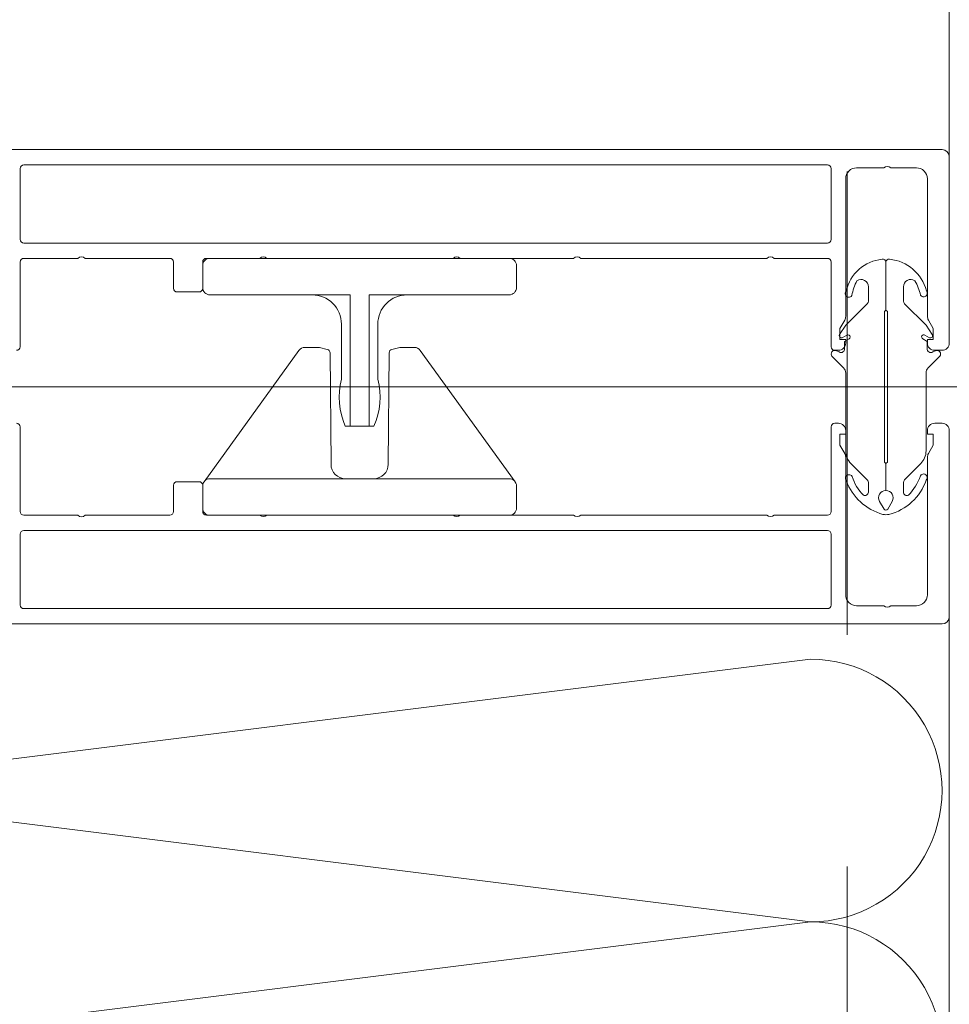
# Model space of a CAD drawing. Header units: millimetres. Extents: x 213386 to 459888, y 74252 to 208052.
# Tile 90 of 256: x 373143 to 373271, y 157473 to 157607. Entities that reach past the tile are written whole.
import ezdxf

# ---------------------------------------------------------------- set-up
doc = ezdxf.new("R2010")
doc.units = ezdxf.units.MM
doc.linetypes.add('ČÁRKOVANÁ', pattern=[19.05, 12.7, -6.35])
doc.layers.add('FASÁDA DETAILNÍ', color=255, linetype='Continuous', lineweight=0)

# ---------------------------------------------------------------- blocks, each defined once
blk = doc.blocks.new('236134_0100_s_v')
for points in [[(22.8, -23), (22.8, -5), (42, -5, 0.414214), (43, -4), (43, -1, 0.414214), (42, 0), (1, 0, 0.414214), (0, -1), (0, -4, 0.414214), (1, -5), (20.2, -5), (20.2, -23)], [(15, -5, -0.414214), (19, -9), (19, -16.57, 0.165764), (19.53, -23), (23.47, -23, 0.165764), (24, -16.57), (24, -9, -0.414214), (28, -5)]]:
    blk.add_lwpolyline(points, format="xyb")
blk = doc.blocks.new('236134_0200_s_v')
for points in [[(19.58, 5, -0.41166), (17.58, 6.98), (17.45, 22.25, 0.344217), (17.07, 22.73), (16, 23), (14, 23, 0.240828), (13.19, 22.59), (0.19, 4.59)], [(23.42, 5, 0.41166), (25.42, 6.98), (25.55, 22.25, -0.344217), (25.93, 22.73), (27, 23), (29, 23, -0.240828), (29.81, 22.59), (42.81, 4.59)]]:
    blk.add_lwpolyline(points, format="xyb")
blk.add_lwpolyline([(42, 5), (1, 5, 0.414214), (0, 4), (0, 1, 0.414214), (1, 0), (42, 0, 0.414214), (43, 1), (43, 4, 0.414214)], format="xyb", close=True)
blk = doc.blocks.new('244748_a')
blk.add_lwpolyline([(8.32, -1.69, 0.082248), (6.34, -0.9, -1.09695), (6.94, -0.1, -0.315353), (11.26, -5.15, -0.480529), (10.87, -5.64), (4.27, -5.64), (4.08, -5.45), (-16.53, -5.45), (-16.72, -5.64), (-20.43, -5.64, 0.574019), (-21.93, -4.78), (-22.99, -5.4, 0.524827), (-22.99, -5.9), (-21.93, -6.52, 0.574021), (-20.43, -5.66), (-16.72, -5.66), (-16.53, -5.85), (4.08, -5.85), (4.27, -5.66), (10.87, -5.66, -0.480529), (11.26, -6.15, -0.326229), (6.88, -11.09, -1.09695), (6.28, -10.3, 0.081457), (8.32, -9.61, 0.599203), (7.48, -8.05), (5.52, -8.05, 0.198965), (5.17, -8.2), (2.22, -11.15), (0.93, -12.01, -0.738038), (0.51, -11.62), (0.87, -11, 1), (0.35, -10.7), (0, -11.3), (-0.98, -11.3, 0.619205), (-1.45, -12.06), (-1.28, -12.43, -0.808139), (-2.04, -13.04), (-3.63, -11.44, 0.198906), (-4.34, -11.15), (-14.99, -11.15, -0.198936), (-16.76, -10.42), (-18.98, -8.2, 0.198942), (-19.33, -8.05), (-20.67, -8.05, 0.500217), (-21.09, -8.73, 0.122037), (-18.5, -10.27, -1.093735), (-19.1, -11.07, -0.240768), (-23.7, -6.07, -0.106226), (-23.7, -5.23, -0.256232), (-19, -0.13, -1.093735), (-18.4, -0.92, 0.116856), (-21.09, -2.57, 0.500217), (-20.67, -3.25), (-19.33, -3.25, 0.198942), (-18.98, -3.1), (-16.75, -0.88, -0.198936), (-14.99, -0.15), (-4.34, -0.15, 0.198907), (-3.63, 0.14), (-2.04, 1.74, -0.808139), (-1.28, 1.13), (-1.45, 0.76, 0.619205), (-0.98, 0), (0, 0), (0.35, -0.6, 1), (0.87, -0.3), (0.51, 0.32, -0.738038), (0.93, 0.71), (2.22, -0.15), (5.17, -3.1, 0.198965), (5.52, -3.25), (7.48, -3.25, 0.599203)], format="xyb", close=True)
blk = doc.blocks.new('*U4004')
for points in [[(0, 0, 0.414243), (0.09999, 0.1), (0.00001, 0.9, -1.0001), (0.19999, 0.9), (0.10001, 0.1, 0.414228), (0.2, 0, 0.414228)], [(0.2, 0, 0.414243), (0.29999, 0.1), (0.20001, 0.9, -1.0001), (0.39999, 0.9), (0.30001, 0.1, 0.414228), (0.40001, 0, 0.414228)]]:
    blk.add_lwpolyline(points, format="xyb")

msp = doc.modelspace()

# ---------------------------------------------------------------- linework, layer by layer
at = {"layer": 'FASÁDA DETAILNÍ', "linetype": 'ČÁRKOVANÁ', "ltscale": 5}
msp.add_line((373256.638, 145712.154), (373256.638, 168952.154), dxfattribs=at)
at = {"layer": 'FASÁDA DETAILNÍ'}
for p, q in [((373270.638, 159475.654), (373270.638, 157588.654)), ((373016.692, 157557.154), (373384.93, 157557.154)), ((373016.692, 157557.154), (373384.93, 157557.154))]:
    msp.add_line(p, q, dxfattribs=at)
for points in [[(373142.838, 157562.154, 0.4142136), (373143.338, 157562.654), (373143.338, 157574.254, -0.4142136), (373143.838, 157574.754), (373151.238, 157574.754, -0.3999851), (373152.238, 157574.754), (373163.838, 157574.754, -0.4142136), (373164.338, 157574.254), (373164.338, 157570.654, 0.4142136), (373164.838, 157570.154), (373167.838, 157570.154, 0.4142136), (373168.338, 157570.654), (373168.338, 157574.254, -0.4142136), (373168.838, 157574.754), (373176.138, 157574.754, -0.38324), (373177.138, 157574.754), (373202.638, 157574.754, -0.38324), (373203.638, 157574.754), (373219.138, 157574.754, -0.38324), (373220.138, 157574.754), (373245.638, 157574.754, -0.38324), (373246.638, 157574.754), (373253.938, 157574.754, -0.4142136), (373254.438, 157574.254), (373254.438, 157562.654, 0.4142136), (373254.938, 157562.154), (373255.438, 157562.154, 0.4142136), (373256.438, 157563.154), (373256.438, 157563.654), (373255.638, 157563.654), (373255.638, 157565.154), (373256.304, 157566.308, 0.1169365), (373256.438, 157566.808), (373256.438, 157585.663, -0.4142315), (373257.938, 157587.163), (373261.648, 157587.163, -0.3999851), (373262.648, 157587.163), (373266.138, 157587.163, -0.4142315), (373267.638, 157585.663), (373267.638, 157566.808, 0.1169365), (373267.772, 157566.308), (373268.438, 157565.154), (373268.438, 157563.654), (373267.638, 157563.654), (373267.638, 157563.154, 0.4142136), (373268.638, 157562.154), (373269.638, 157562.154, 0.4142136), (373270.638, 157563.154), (373270.638, 157588.654, 0.4142135), (373269.638, 157589.654), (373269.638, 157589.654), (373121.138, 157589.654, 0.4142136)], [(373142.838, 157562.154, 0.4142136), (373143.338, 157562.654), (373143.338, 157574.254, -0.4142136), (373143.838, 157574.754), (373151.238, 157574.754, -0.3999851), (373152.238, 157574.754), (373163.838, 157574.754, -0.4142136), (373164.338, 157574.254), (373164.338, 157570.654, 0.4142136), (373164.838, 157570.154), (373167.838, 157570.154, 0.4142136), (373168.338, 157570.654), (373168.338, 157574.254, -0.4142136), (373168.838, 157574.754), (373176.138, 157574.754, -0.38324), (373177.138, 157574.754), (373202.638, 157574.754, -0.38324), (373203.638, 157574.754), (373219.138, 157574.754, -0.38324), (373220.138, 157574.754), (373245.638, 157574.754, -0.38324), (373246.638, 157574.754), (373253.938, 157574.754, -0.4142136), (373254.438, 157574.254), (373254.438, 157562.654, 0.4142136), (373254.938, 157562.154), (373255.438, 157562.154, 0.4142136), (373256.438, 157563.154), (373256.438, 157563.654), (373255.638, 157563.654), (373255.638, 157565.154), (373256.304, 157566.308, 0.1169365), (373256.438, 157566.808), (373256.438, 157585.663, -0.4142315), (373257.938, 157587.163), (373261.648, 157587.163, -0.3999851), (373262.648, 157587.163), (373266.138, 157587.163, -0.4142315), (373267.638, 157585.663), (373267.638, 157566.808, 0.1169365), (373267.772, 157566.308), (373268.438, 157565.154), (373268.438, 157563.654), (373267.638, 157563.654), (373267.638, 157563.154, 0.4142136), (373268.638, 157562.154), (373269.638, 157562.154, 0.4142136), (373270.638, 157563.154), (373270.638, 157588.654, 0.4142135), (373269.638, 157589.654), (373269.638, 157589.654), (373121.138, 157589.654, 0.4142136)], [(373142.838, 157552.154, -0.4142136), (373143.338, 157551.654), (373143.338, 157540.054, 0.4142136), (373143.838, 157539.554), (373151.238, 157539.554, 0.3999851), (373152.238, 157539.554), (373163.838, 157539.554, 0.4142136), (373164.338, 157540.054), (373164.338, 157543.654, -0.4142136), (373164.838, 157544.154), (373167.838, 157544.154, -0.4142136), (373168.338, 157543.654), (373168.338, 157540.054, 0.4142136), (373168.838, 157539.554), (373176.138, 157539.554, 0.38324), (373177.138, 157539.554), (373202.638, 157539.554, 0.38324), (373203.638, 157539.554), (373219.138, 157539.554, 0.38324), (373220.138, 157539.554), (373245.638, 157539.554, 0.38324), (373246.638, 157539.554), (373253.938, 157539.554, 0.4142136), (373254.438, 157540.054), (373254.438, 157551.654, -0.4142136), (373254.938, 157552.154), (373255.438, 157552.154, -0.4142136), (373256.438, 157551.154), (373256.438, 157550.654), (373255.638, 157550.654), (373255.638, 157549.154), (373256.304, 157548.001, -0.1169365), (373256.438, 157547.501), (373256.438, 157528.646, 0.4142315), (373257.938, 157527.146), (373261.648, 157527.146, 0.3999851), (373262.648, 157527.146), (373266.138, 157527.146, 0.4142315), (373267.638, 157528.646), (373267.638, 157547.501, -0.1169365), (373267.772, 157548.001), (373268.438, 157549.154), (373268.438, 157550.654), (373267.638, 157550.654), (373267.638, 157551.154, -0.4142136), (373268.638, 157552.154), (373269.638, 157552.154, -0.4142136), (373270.638, 157551.154), (373270.638, 157525.654, -0.4142135), (373269.638, 157524.654), (373269.638, 157524.654), (373121.138, 157524.654, -0.4142136)], [(373142.838, 157552.154, -0.4142136), (373143.338, 157551.654), (373143.338, 157540.054, 0.4142136), (373143.838, 157539.554), (373151.238, 157539.554, 0.3999851), (373152.238, 157539.554), (373163.838, 157539.554, 0.4142136), (373164.338, 157540.054), (373164.338, 157543.654, -0.4142136), (373164.838, 157544.154), (373167.838, 157544.154, -0.4142136), (373168.338, 157543.654), (373168.338, 157540.054, 0.4142136), (373168.838, 157539.554), (373176.138, 157539.554, 0.38324), (373177.138, 157539.554), (373202.638, 157539.554, 0.38324), (373203.638, 157539.554), (373219.138, 157539.554, 0.38324), (373220.138, 157539.554), (373245.638, 157539.554, 0.38324), (373246.638, 157539.554), (373253.938, 157539.554, 0.4142136), (373254.438, 157540.054), (373254.438, 157551.654, -0.4142136), (373254.938, 157552.154), (373255.438, 157552.154, -0.4142136), (373256.438, 157551.154), (373256.438, 157550.654), (373255.638, 157550.654), (373255.638, 157549.154), (373256.304, 157548.001, -0.1169365), (373256.438, 157547.501), (373256.438, 157528.646, 0.4142315), (373257.938, 157527.146), (373261.648, 157527.146, 0.3999851), (373262.648, 157527.146), (373266.138, 157527.146, 0.4142315), (373267.638, 157528.646), (373267.638, 157547.501, -0.1169365), (373267.772, 157548.001), (373268.438, 157549.154), (373268.438, 157550.654), (373267.638, 157550.654), (373267.638, 157551.154, -0.4142136), (373268.638, 157552.154), (373269.638, 157552.154, -0.4142136), (373270.638, 157551.154), (373270.638, 157525.654, -0.4142135), (373269.638, 157524.654), (373269.638, 157524.654), (373121.138, 157524.654, -0.4142136)]]:
    msp.add_lwpolyline(points, format="xyb", dxfattribs=at)
for points in [[(373143.838, 157587.554), (373253.938, 157587.554, -0.4142136), (373254.438, 157587.054), (373254.438, 157577.354, -0.4142136), (373253.938, 157576.854), (373143.838, 157576.854, -0.4142136), (373143.338, 157577.354), (373143.338, 157587.054, -0.4142136), (373143.838, 157587.554)], [(373143.838, 157587.554), (373253.938, 157587.554, -0.4142136), (373254.438, 157587.054), (373254.438, 157577.354, -0.4142136), (373253.938, 157576.854), (373143.838, 157576.854, -0.4142136), (373143.338, 157577.354), (373143.338, 157587.054, -0.4142136), (373143.838, 157587.554)], [(373143.838, 157526.754), (373253.938, 157526.754, 0.4142136), (373254.438, 157527.254), (373254.438, 157536.954, 0.4142136), (373253.938, 157537.454), (373143.838, 157537.454, 0.4142136), (373143.338, 157536.954), (373143.338, 157527.254, 0.4142136), (373143.838, 157526.754)], [(373143.838, 157526.754), (373253.938, 157526.754, 0.4142136), (373254.438, 157527.254), (373254.438, 157536.954, 0.4142136), (373253.938, 157537.454), (373143.838, 157537.454, 0.4142136), (373143.338, 157536.954), (373143.338, 157527.254, 0.4142136), (373143.838, 157526.754)]]:
    msp.add_lwpolyline(points, format="xyb", close=True, dxfattribs=at)
msp.add_lwpolyline([(373270.638, 157138.654), (373270.638, 157525.654)], close=True, dxfattribs=at)

# ---------------------------------------------------------------- block references
for name, p in [('236134_0100_s_v', (373168.338, 157574.754)), ('236134_0100_s_v', (373168.338, 157574.754)), ('236134_0200_s_v', (373168.338, 157539.554)), ('236134_0200_s_v', (373168.338, 157539.554))]:
    msp.add_blockref(name, p, dxfattribs=at)
at = {"layer": 'FASÁDA DETAILNÍ', "xscale": -1, "rotation": 270}
msp.add_blockref('244748_a', (373267.599, 157563.377), dxfattribs=at)
msp.add_blockref('244748_a', (373267.599, 157563.377), dxfattribs=at)
at = {"layer": 'FASÁDA DETAILNÍ', "xscale": 179.9999932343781, "yscale": 179.9999932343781, "zscale": 179.9999932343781, "rotation": 270}
msp.add_blockref('*U4004', (373089.638, 157519.827), dxfattribs=at)
msp.add_blockref('*U4004', (373089.638, 157519.827), dxfattribs=at)

doc.saveas('drawing.dxf')
